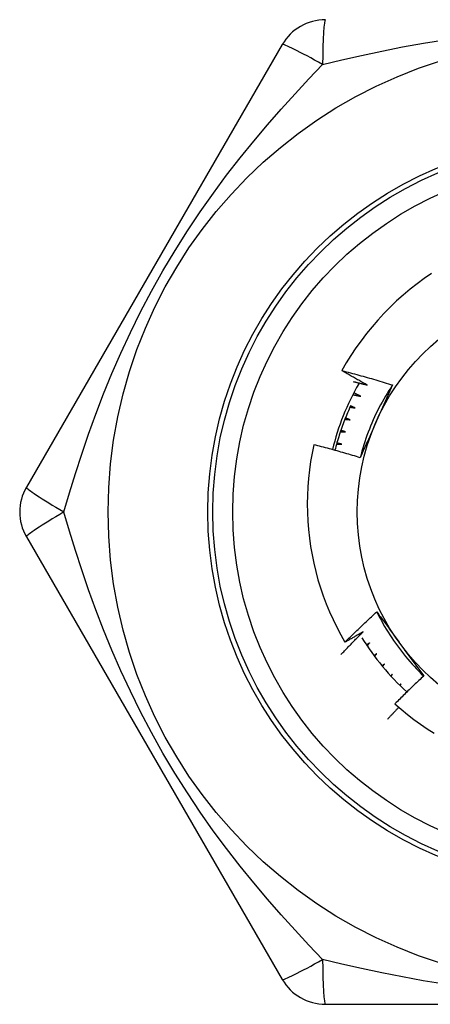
# Model space of a CAD drawing. Header units: inches. Extents: x 4 to 120, y 7 to 65.
# Tile 51 of 149: x 26.121 to 26.283, y 26.79 to 27.18. Entities that reach past the tile are written whole.
import ezdxf

# ---------------------------------------------------------------- set-up
doc = ezdxf.new("R2010")
doc.units = ezdxf.units.IN
doc.header["$MEASUREMENT"] = 0
doc.layers.add('Visible Edges(ANSI)', color=7, linetype='Continuous', lineweight=25)
doc.layers.add('Visible Tangent Edges(ANSI)', color=7, linetype='Continuous', lineweight=25)

msp = doc.modelspace()

# ---------------------------------------------------------------- linework, layer by layer
at = {"layer": 'Visible Edges(ANSI)'}
for p, q in [((26.2248456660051, 27.16971380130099), (26.123695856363, 26.99451719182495)), ((26.12369580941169, 26.97483190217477), (26.22484560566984, 26.79963531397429)), ((26.2684271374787, 26.9204847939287), (26.26770113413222, 26.91982185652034)), ((26.2678738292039, 26.91963343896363), (26.2684271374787, 26.9204847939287)), ((26.27185940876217, 26.91669844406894), (26.27127810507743, 26.9161092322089)), ((26.27143131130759, 26.91595865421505), (26.27185940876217, 26.91669844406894)), ((26.2418935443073, 26.78979261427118), (26.44419315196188, 26.78979262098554))]:
    msp.add_line(p, q, dxfattribs=at)
at = {"layer": 'Visible Edges(ANSI)', "flags": 128}
for points in [[(26.28384125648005, 27.07908391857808), (26.28094943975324, 27.07708860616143), (26.27812167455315, 27.07500273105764), (26.27536019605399, 27.07282769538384), (26.27266722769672, 27.07056490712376), (26.27004499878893, 27.06821577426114), (26.2674957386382, 27.06578171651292), (26.26502267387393, 27.06326518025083), (26.26263357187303, 27.06067390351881), (26.26033092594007, 27.05801101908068), (26.25811629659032, 27.05527870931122), (26.2559912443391, 27.05247917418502), (26.25395732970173, 27.04961461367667), (26.25201610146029, 27.04668721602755), (26.25016912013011, 27.04369918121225), (26.24841795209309, 27.04065270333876)], [(26.24841795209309, 27.04065270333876), (26.24925744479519, 27.04043640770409), (26.25009646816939, 27.04021826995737), (26.25093501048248, 27.03999829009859), (26.25177307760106, 27.03977646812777), (26.25261066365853, 27.03955280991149), (26.25344776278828, 27.03932730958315), (26.25428438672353, 27.03909996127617), (26.25512053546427, 27.03887077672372), (26.2559561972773, 27.03863974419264), (26.25679137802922, 27.03840686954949), (26.25762607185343, 27.03817215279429), (26.25846027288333, 27.03793559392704), (26.25929398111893, 27.03769718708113), (26.26012719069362, 27.03745694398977), (26.26095990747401, 27.03721485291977), (26.26179211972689, 27.0369709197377), (26.26262382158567, 27.03672514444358), (26.26345502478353, 27.03647752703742), (26.2642857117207, 27.0362280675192), (26.26511588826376, 27.03597676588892), (26.26594554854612, 27.03572362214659), (26.26677468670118, 27.03546863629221), (26.26760330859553, 27.03521180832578), (26.26843140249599, 27.03495313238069)], [(26.25841121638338, 27.03492686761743), (26.25799147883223, 27.03515920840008), (26.25757202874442, 27.03539209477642), (26.25715286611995, 27.03562552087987), (26.25673399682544, 27.035859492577), (26.25631541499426, 27.03609400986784), (26.25589712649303, 27.03632907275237), (26.25547912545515, 27.03656467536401), (26.25506141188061, 27.03680081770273), (26.25464399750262, 27.03703750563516), (26.25422687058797, 27.03727473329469), (26.25381003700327, 27.03751250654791), (26.25339349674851, 27.03775081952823), (26.2529772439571, 27.03798967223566), (26.25256129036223, 27.03822907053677), (26.2521456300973, 27.03846900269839), (26.25173025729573, 27.0387094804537), (26.2513151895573, 27.03895049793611), (26.2509004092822, 27.03919204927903), (26.25048592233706, 27.03943414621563), (26.25007173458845, 27.03967678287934), (26.24965784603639, 27.03991995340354), (26.24924425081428, 27.04016366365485), (26.24883094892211, 27.04040791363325), (26.24841795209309, 27.04065270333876)], [(26.25291075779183, 27.03630743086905), (26.2531402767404, 27.03625149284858), (26.25336976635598, 27.03619541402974), (26.25359922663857, 27.03613919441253), (26.25382866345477, 27.03608283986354), (26.25405806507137, 27.03602635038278), (26.25428744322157, 27.03596972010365), (26.25451679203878, 27.03591294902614), (26.25474611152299, 27.03585604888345), (26.25497540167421, 27.03579900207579), (26.25520465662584, 27.03574182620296), (26.25543388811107, 27.03568450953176), (26.25566309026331, 27.03562705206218), (26.25589226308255, 27.03556945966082), (26.2561214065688, 27.03551173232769), (26.25635052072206, 27.03545386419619), (26.25657960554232, 27.03539585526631), (26.25680866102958, 27.03533771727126), (26.25703768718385, 27.03527943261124), (26.25726668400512, 27.03522101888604), (26.25749565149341, 27.03516246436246), (26.2577245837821, 27.03510376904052), (26.25795349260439, 27.0350449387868), (26.25818237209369, 27.0349859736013), (26.25841121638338, 27.03492686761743)], [(26.26843140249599, 27.03495313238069), (26.26770240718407, 27.03385374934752), (26.26698983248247, 27.03274364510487), (26.26629376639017, 27.031623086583), (26.26561432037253, 27.03049234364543), (26.26495159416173, 27.02935168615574), (26.26430569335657, 27.02820138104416), (26.26367671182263, 27.02704170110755), (26.26306475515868, 27.02587291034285), (26.2624699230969, 27.02469528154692), (26.26189231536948, 27.02350908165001), (26.2613320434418, 27.02231457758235), (26.26078920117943, 27.02111204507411), (26.26026388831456, 27.01990174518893), (26.25975621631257, 27.01868395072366), (26.25926627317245, 27.01745893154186), (26.25879417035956, 27.01622695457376), (26.25834000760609, 27.01498828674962), (26.25790389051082, 27.01374320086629), (26.25748590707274, 27.01249196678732), (26.25708617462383, 27.01123484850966), (26.25670478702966, 27.00997211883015), (26.25634184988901, 27.00870404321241), (26.25599745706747, 27.00743089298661), (26.25567172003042, 27.00615293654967)], [(26.26843140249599, 27.03495313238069), (26.26817201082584, 27.0343620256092), (26.26791230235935, 27.03377090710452), (26.26765227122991, 27.03317974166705), (26.26739191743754, 27.03258850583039), (26.26713125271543, 27.03199716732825), (26.26687026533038, 27.03140569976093), (26.26660896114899, 27.03081407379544), (26.26634734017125, 27.03022226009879), (26.26608540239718, 27.02963022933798), (26.26582315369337, 27.02903795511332), (26.26556058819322, 27.02844540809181), (26.26529771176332, 27.02785255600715), (26.26503451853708, 27.02725937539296), (26.2647710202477, 27.02666583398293), (26.26450721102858, 27.02607190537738), (26.26424309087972, 27.0254775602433), (26.26397866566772, 27.02488276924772), (26.26371392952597, 27.02428750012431), (26.26344888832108, 27.02369173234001), (26.26318353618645, 27.0230954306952), (26.26291788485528, 27.0224985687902), (26.26265192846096, 27.02190111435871), (26.26238566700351, 27.02130304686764), (26.26211910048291, 27.02070432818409)], [(26.25274179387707, 27.03110028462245), (26.25287417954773, 27.03107439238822), (26.2530065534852, 27.03104845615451), (26.25313892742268, 27.031022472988), (26.25327128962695, 27.030996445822), (26.25340364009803, 27.03097037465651), (26.2535359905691, 27.03094425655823), (26.25366832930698, 27.03091809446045), (26.25380066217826, 27.03089188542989), (26.25393298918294, 27.03086563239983), (26.25406531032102, 27.03083933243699), (26.25419761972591, 27.03081298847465), (26.25432992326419, 27.03078660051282), (26.25446222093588, 27.0307601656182), (26.25459451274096, 27.03073368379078), (26.25472679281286, 27.03070716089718), (26.25485906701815, 27.03068058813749), (26.25499133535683, 27.0306539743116), (26.25512359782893, 27.03062731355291), (26.25525584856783, 27.03060060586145), (26.25538809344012, 27.03057385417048), (26.25552033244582, 27.03054705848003), (26.25565256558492, 27.03052021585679), (26.25578478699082, 27.03049332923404), (26.25591700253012, 27.03046639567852)], [(26.25591700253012, 27.03046639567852), (26.25580043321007, 27.03052316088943), (26.25568388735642, 27.03057996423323), (26.25556735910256, 27.03063680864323), (26.2554508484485, 27.03069369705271), (26.25533435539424, 27.0307506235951), (26.25521787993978, 27.03080759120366), (26.25510142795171, 27.03086459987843), (26.25498499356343, 27.03092164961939), (26.25486857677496, 27.03097874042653), (26.25475217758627, 27.03103586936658), (26.25463580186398, 27.03109304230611), (26.2545194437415, 27.03115025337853), (26.25440310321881, 27.03120750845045), (26.25428678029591, 27.03126480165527), (26.25417048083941, 27.03132213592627), (26.25405419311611, 27.03137951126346), (26.25393793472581, 27.03143692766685), (26.25382168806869, 27.03149438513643), (26.25370546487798, 27.0315518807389), (26.25358925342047, 27.03160942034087), (26.25347307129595, 27.03166699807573), (26.25335690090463, 27.03172461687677), (26.2532407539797, 27.03178227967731), (26.25312462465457, 27.03183998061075)], [(26.25194808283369, 27.02687091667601), (26.25162011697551, 27.02615556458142), (26.25129778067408, 27.02543766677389), (26.2509810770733, 27.02471727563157), (26.25067001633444, 27.02399438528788), (26.25036463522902, 27.0232690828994), (26.25006497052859, 27.02254145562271), (26.24977099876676, 27.02181146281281), (26.24948275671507, 27.02107919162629), (26.24920026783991, 27.02034468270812), (26.24892354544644, 27.01960798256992), (26.24865260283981, 27.01886913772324), (26.24838746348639, 27.0181281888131), (26.24812816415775, 27.01738522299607), (26.24787466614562, 27.01664020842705), (26.24762701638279, 27.01589322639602), (26.24738524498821, 27.01514434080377), (26.2471493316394, 27.0143935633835), (26.24691932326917, 27.01364097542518), (26.24669521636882, 27.01288660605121), (26.24647704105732, 27.01213051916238), (26.24626478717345, 27.01137272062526), (26.24605849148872, 27.01061329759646), (26.24585813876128, 27.00985225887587), (26.24566376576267, 27.00908969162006)], [(26.25365766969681, 27.02588247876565), (26.25358220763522, 27.02591448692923), (26.25350675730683, 27.02594651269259), (26.25343131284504, 27.02597855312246), (26.25335586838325, 27.02601061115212), (26.25328043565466, 27.02604268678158), (26.25320501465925, 27.02607477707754), (26.25312959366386, 27.02610688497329), (26.25305417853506, 27.02613901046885), (26.25297877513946, 27.02617115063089), (26.25290337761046, 27.02620330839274), (26.25282798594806, 27.02623548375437), (26.25275260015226, 27.02626767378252), (26.25267722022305, 27.02629988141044), (26.25260184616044, 27.02633210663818), (26.25252648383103, 27.02636434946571), (26.25245112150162, 27.02639660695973), (26.25237577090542, 27.02642888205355), (26.25230042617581, 27.02646117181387), (26.25222508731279, 27.02649347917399), (26.25214975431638, 27.0265258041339), (26.25207443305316, 27.02655814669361), (26.25199911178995, 27.02659050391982), (26.25192380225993, 27.02662287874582), (26.25184849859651, 27.02665527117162)], [(26.25163194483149, 27.02618163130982), (26.25171637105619, 27.02616937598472), (26.25180079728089, 27.02615710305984), (26.25188522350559, 27.02614481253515), (26.2519696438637, 27.02613250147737), (26.2520540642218, 27.02612017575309), (26.2521384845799, 27.02610782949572), (26.2522228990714, 27.02609546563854), (26.25230731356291, 27.02608308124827), (26.25239172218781, 27.02607068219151), (26.25247613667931, 27.02605826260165), (26.25256054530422, 27.02604582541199), (26.25264494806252, 27.02603336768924), (26.25272935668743, 27.02602089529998), (26.25281375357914, 27.02600840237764), (26.25289815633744, 27.02599589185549), (26.25298255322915, 27.02598336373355), (26.25306695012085, 27.02597081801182), (26.25315134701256, 27.02595825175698), (26.25323573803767, 27.02594567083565), (26.25332012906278, 27.02593306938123), (26.25340451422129, 27.0259204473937), (26.2534889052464, 27.02590781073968), (26.2535732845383, 27.02589515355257), (26.25365766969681, 27.02588247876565)], [(26.24960078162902, 27.02138108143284), (26.24968572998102, 27.02137322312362), (26.24977067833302, 27.02136535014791), (26.24985562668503, 27.02135745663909), (26.24994057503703, 27.02134954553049), (26.25002552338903, 27.02134161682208), (26.25011046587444, 27.02133366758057), (26.25019540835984, 27.02132570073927), (26.25028035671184, 27.02131771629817), (26.25036529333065, 27.02130971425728), (26.25045023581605, 27.02130169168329), (26.25053517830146, 27.02129365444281), (26.25062011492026, 27.02128559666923), (26.25070505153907, 27.02127751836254), (26.25078998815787, 27.02126942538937), (26.25087492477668, 27.0212613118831), (26.25095986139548, 27.02125318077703), (26.25104479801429, 27.02124503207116), (26.25112972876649, 27.0212368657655), (26.2512146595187, 27.02122867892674), (26.2512995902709, 27.02122047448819), (26.25138452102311, 27.02121225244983), (26.25146944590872, 27.02120400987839), (26.25155437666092, 27.02119575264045), (26.25163930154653, 27.0211874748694)], [(26.25163930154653, 27.0211874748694), (26.25156228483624, 27.02121552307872), (26.25148526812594, 27.02124358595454), (26.25140826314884, 27.02127166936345), (26.25133125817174, 27.02129976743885), (26.25125426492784, 27.02132788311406), (26.25117727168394, 27.02135601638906), (26.25110029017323, 27.02138416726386), (26.25102331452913, 27.02141233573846), (26.25094633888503, 27.02144051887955), (26.25086937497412, 27.02146871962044), (26.25079241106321, 27.02149693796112), (26.2507154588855, 27.02152517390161), (26.25063850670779, 27.02155342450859), (26.25056156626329, 27.02158169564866), (26.25048463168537, 27.02160998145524), (26.25040769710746, 27.02163828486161), (26.25033077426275, 27.02166660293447), (26.25025385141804, 27.02169494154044), (26.25017694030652, 27.0217232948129), (26.250100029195, 27.02175166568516), (26.25002312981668, 27.02178005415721), (26.24994623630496, 27.02180845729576), (26.24986934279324, 27.02183688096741), (26.24979246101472, 27.02186531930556)], [(26.26211910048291, 27.02070432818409), (26.26184721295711, 27.02009364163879), (26.26157558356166, 27.01948350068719), (26.26130422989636, 27.01887389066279), (26.26103314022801, 27.0182647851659), (26.26076232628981, 27.01765616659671), (26.26049179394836, 27.01704801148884), (26.26022154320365, 27.01644029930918), (26.25995157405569, 27.01583300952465), (26.25968189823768, 27.01522611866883), (26.25941251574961, 27.01461960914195), (26.25914343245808, 27.0140134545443), (26.25887464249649, 27.01340764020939), (26.25860616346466, 27.01280214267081), (26.25833798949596, 27.01219693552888), (26.258070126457, 27.0115920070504), (26.25780257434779, 27.01098732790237), (26.25753534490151, 27.010382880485), (26.25726843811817, 27.00977864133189), (26.25700185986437, 27.00917459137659), (26.25673561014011, 27.00857071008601), (26.25646968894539, 27.00796697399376), (26.25620410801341, 27.00736336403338), (26.25593886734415, 27.00675985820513), (26.25567397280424, 27.00615643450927)], [(26.24782151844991, 27.01648157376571), (26.24790676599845, 27.01647813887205), (26.2479920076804, 27.01647468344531), (26.24807724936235, 27.01647121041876), (26.2481624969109, 27.01646771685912), (26.24824773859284, 27.01646420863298), (26.24833298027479, 27.01646067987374), (26.24841822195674, 27.01645713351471), (26.24850346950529, 27.01645356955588), (26.24858871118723, 27.01644998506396), (26.24867395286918, 27.01644638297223), (26.24875919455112, 27.01644276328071), (26.24884444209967, 27.0164391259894), (26.24892968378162, 27.01643546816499), (26.24901492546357, 27.01643179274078), (26.24910016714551, 27.01642809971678), (26.24918540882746, 27.01642438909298), (26.24927065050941, 27.01642065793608), (26.24935589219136, 27.01641691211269), (26.24944113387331, 27.01641314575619), (26.24952637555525, 27.01640935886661), (26.2496116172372, 27.01640555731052), (26.24969685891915, 27.01640173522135), (26.2497821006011, 27.01639789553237), (26.24986734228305, 27.01639403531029)], [(26.24986734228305, 27.01639403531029), (26.2497889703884, 27.01641804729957), (26.24971060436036, 27.01644207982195), (26.24963224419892, 27.01646612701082), (26.24955388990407, 27.01649019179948), (26.24947553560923, 27.01651427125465), (26.24939719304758, 27.01653837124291), (26.24931885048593, 27.01656248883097), (26.24924051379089, 27.01658662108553), (26.24916218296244, 27.01661077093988), (26.24908385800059, 27.01663494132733), (26.24900553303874, 27.01665912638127), (26.24892721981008, 27.01668332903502), (26.24884890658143, 27.01670754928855), (26.24877059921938, 27.01673178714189), (26.24869229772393, 27.01675603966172), (26.24861400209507, 27.01678031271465), (26.24853571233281, 27.01680460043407), (26.24845742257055, 27.0168289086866), (26.2483791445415, 27.01685323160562), (26.24830086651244, 27.01687757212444), (26.24822259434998, 27.01690193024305), (26.24814432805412, 27.01692630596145), (26.24806606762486, 27.01695069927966), (26.24798780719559, 27.01697511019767)], [(26.2373031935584, 27.01130762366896), (26.23662488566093, 27.00800458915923), (26.23604913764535, 27.00468210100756), (26.23557653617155, 27.00134253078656), (26.23520759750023, 26.99798824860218), (26.23494290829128, 26.99462162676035), (26.23478300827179, 26.99124503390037), (26.23472843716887, 26.98786084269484), (26.23477965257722, 26.98447583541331), (26.2349364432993, 26.98109849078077), (26.23519842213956, 26.97773130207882), (26.23556517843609, 26.97437672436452), (26.23603632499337, 26.97103721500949), (26.23661146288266, 26.96771522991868), (26.23729018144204, 26.9644132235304), (26.238072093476, 26.96113365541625), (26.23895678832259, 26.95787897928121), (26.2399438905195, 26.95465165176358), (26.24103297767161, 26.95145412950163), (26.24222366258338, 26.948288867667), (26.24351505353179, 26.94515949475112), (26.24490326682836, 26.94207567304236), (26.24638648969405, 26.93904085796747), (26.24796337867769, 26.93605721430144), (26.24963261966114, 26.93312691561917)], [(26.25567397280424, 27.00615643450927), (26.25491362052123, 27.00639003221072), (26.2541528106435, 27.00662198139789), (26.25339153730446, 27.00685228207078), (26.25262981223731, 27.00708093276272), (26.25186763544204, 27.00730793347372), (26.25110500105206, 27.00753328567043), (26.25034192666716, 27.0077569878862), (26.24957840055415, 27.00797904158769), (26.24881442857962, 27.00819944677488), (26.24805002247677, 27.00841820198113), (26.2472851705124, 27.00863530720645), (26.24651988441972, 27.00885076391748), (26.24575417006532, 27.00906457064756), (26.244988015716, 27.00927672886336), (26.24422143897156, 27.00948723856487), (26.2434544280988, 27.00969609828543), (26.24268699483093, 27.00990330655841), (26.24191915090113, 27.0101088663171), (26.241150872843, 27.0103127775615), (26.24038218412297, 27.01051504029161), (26.2396130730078, 27.01071565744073), (26.23884353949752, 27.01091462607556), (26.23807357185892, 27.0111119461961), (26.2373031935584, 27.01130762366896)], [(26.24629896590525, 27.01149632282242), (26.24638427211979, 27.01149731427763), (26.24646957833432, 27.01149828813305), (26.24655488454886, 27.01149924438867), (26.24664019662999, 27.01150018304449), (26.24672550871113, 27.01150110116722), (26.24681082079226, 27.01150200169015), (26.2468961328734, 27.01150288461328), (26.24698144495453, 27.01150374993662), (26.24706675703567, 27.01150459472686), (26.2471520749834, 27.01150542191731), (26.24723738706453, 27.01150623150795), (26.24732270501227, 27.01150702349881), (26.24740802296, 27.01150779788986), (26.24749334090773, 27.01150855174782), (26.24757865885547, 27.01150928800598), (26.24766398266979, 27.01151000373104), (26.24774930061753, 27.01151070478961), (26.24783462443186, 27.01151138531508), (26.24791994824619, 27.01151204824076), (26.24800527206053, 27.01151269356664), (26.24809059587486, 27.01151331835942), (26.24817591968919, 27.01151392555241), (26.24826124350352, 27.01151451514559), (26.24834657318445, 27.01151508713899)], [(26.24834657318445, 27.01151508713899), (26.24826706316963, 27.01153500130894), (26.2481875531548, 27.01155493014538), (26.24810804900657, 27.01157487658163), (26.24802855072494, 27.01159484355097), (26.24794905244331, 27.0116148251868), (26.24786956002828, 27.01163482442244), (26.24779007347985, 27.01165484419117), (26.24771059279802, 27.01167487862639), (26.24763111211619, 27.01169493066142), (26.24755163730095, 27.01171500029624), (26.24747216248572, 27.01173508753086), (26.24739269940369, 27.01175519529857), (26.24731323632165, 27.01177531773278), (26.24723377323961, 27.01179545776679), (26.24715432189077, 27.01181561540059), (26.24707487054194, 27.01183579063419), (26.2469954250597, 27.01185598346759), (26.24691597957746, 27.01187619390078), (26.24683653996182, 27.01189642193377), (26.24675710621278, 27.01191666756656), (26.24667767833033, 27.01193692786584), (26.24659825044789, 27.01195720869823), (26.24651882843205, 27.01197750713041), (26.2464394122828, 27.01199782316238)], [(26.24963261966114, 26.93312691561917), (26.25014516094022, 26.93364072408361), (26.25065865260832, 26.93415359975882), (26.25117309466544, 26.93466554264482), (26.25168849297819, 26.93517654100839), (26.25220483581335, 26.93568660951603), (26.25272212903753, 26.93619573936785), (26.25324037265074, 26.93670392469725), (26.25375956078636, 26.93721117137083), (26.25427969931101, 26.93771747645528), (26.25480078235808, 26.93822283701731), (26.25532281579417, 26.93872725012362), (26.25584578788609, 26.93923071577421), (26.25636970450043, 26.93973323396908), (26.25689456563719, 26.94023480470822), (26.25742037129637, 26.94073541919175), (26.25794711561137, 26.94123508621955), (26.2584747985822, 26.94173379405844), (26.25900342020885, 26.942231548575), (26.25953298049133, 26.94272834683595), (26.26006347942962, 26.94322418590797), (26.26059491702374, 26.94371906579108), (26.26112728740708, 26.94421298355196), (26.26166059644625, 26.94470593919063), (26.26219483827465, 26.94519793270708)], [(26.26219483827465, 26.94519793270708), (26.26257705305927, 26.94467774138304), (26.26295912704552, 26.94415726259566), (26.26334107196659, 26.94363648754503), (26.26372292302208, 26.94311539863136), (26.26410470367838, 26.94259398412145), (26.2644864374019, 26.9420722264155), (26.26486814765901, 26.94155011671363), (26.26524986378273, 26.94102764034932), (26.26563160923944, 26.94050478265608), (26.26601340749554, 26.93998152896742), (26.26639528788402, 26.93945786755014), (26.26677726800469, 26.93893378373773), (26.26715938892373, 26.93840926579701), (26.26754165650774, 26.93788429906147), (26.26792411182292, 26.93735886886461), (26.26830676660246, 26.93683296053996), (26.26868966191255, 26.93630656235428), (26.2690728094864, 26.93577966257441), (26.269456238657, 26.93525224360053), (26.26983997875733, 26.93472429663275), (26.2702240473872, 26.93419580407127), (26.2706084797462, 26.93366674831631), (26.27099329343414, 26.93313712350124), (26.2713785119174, 26.93260691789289)], [(26.26219483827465, 26.94519793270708), (26.26278243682, 26.94401691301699), (26.26338752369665, 26.94284474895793), (26.26400992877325, 26.94168166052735), (26.26464945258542, 26.94052787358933), (26.26530593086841, 26.93938360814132), (26.26597917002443, 26.93824908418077), (26.26666899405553, 26.93712453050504), (26.26737521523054, 26.9360101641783), (26.2680976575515, 26.93490620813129), (26.26883613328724, 26.93381289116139), (26.26959046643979, 26.93273042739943), (26.27036046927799, 26.93165904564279), (26.27114596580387, 26.93059896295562), (26.27194676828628, 26.92955040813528), (26.27276269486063, 26.92851359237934), (26.27359356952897, 26.92748875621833), (26.27443920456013, 26.92647610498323), (26.27529941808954, 26.92547586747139), (26.27617403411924, 26.92448827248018), (26.27706285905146, 26.92351353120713), (26.27796572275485, 26.92255187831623), (26.27888243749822, 26.92160352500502), (26.27981282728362, 26.92066870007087), (26.28075669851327, 26.91974762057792)], [(26.2480547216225, 26.92823030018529), (26.24841296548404, 26.9286114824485), (26.24877172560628, 26.9289922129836), (26.24913099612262, 26.92937248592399), (26.24949077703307, 26.92975230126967), (26.24985108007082, 26.93013165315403), (26.25021188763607, 26.93051055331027), (26.25057321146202, 26.93088899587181), (26.25093504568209, 26.93126697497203), (26.25129739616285, 26.93164449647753), (26.25166025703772, 26.93202156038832), (26.25202362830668, 26.9323981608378), (26.25238750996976, 26.93277429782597), (26.25275190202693, 26.93314997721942), (26.25311680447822, 26.93352518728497), (26.2534822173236, 26.93389993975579), (26.25384814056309, 26.93427422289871), (26.25421457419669, 26.93464804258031), (26.25458151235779, 26.9350213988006), (26.25494896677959, 26.93539428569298), (26.25531692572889, 26.93576671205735), (26.25568539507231, 26.9361386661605), (26.25605436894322, 26.93651015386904), (26.25642385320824, 26.93688117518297), (26.25679384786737, 26.93725172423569)], [(26.25679384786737, 26.93725172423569), (26.2564973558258, 26.93707674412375), (26.25620070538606, 26.93690203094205), (26.25590388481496, 26.93672759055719), (26.25560689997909, 26.9365534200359), (26.25530975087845, 26.93637952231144), (26.25501243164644, 26.93620589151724), (26.25471494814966, 26.93603253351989), (26.25441730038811, 26.93585944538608), (26.25411948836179, 26.93568662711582), (26.2538215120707, 26.93551408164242), (26.25352337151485, 26.93534180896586), (26.25322506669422, 26.93516980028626), (26.25292659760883, 26.93499806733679), (26.25262796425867, 26.93482661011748), (26.25232916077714, 26.93465541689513), (26.25203019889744, 26.93448449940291), (26.25173107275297, 26.93431384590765), (26.25143178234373, 26.93414347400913), (26.25113233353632, 26.93397336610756), (26.25083271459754, 26.93380353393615), (26.2505329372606, 26.93363397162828), (26.25023299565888, 26.93346467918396), (26.2499328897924, 26.93329566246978), (26.24963261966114, 26.93312691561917)], [(26.25937152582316, 26.9328389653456), (26.25932178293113, 26.9328059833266), (26.2592720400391, 26.93277301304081), (26.25922228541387, 26.93274004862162), (26.25917252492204, 26.93270709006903), (26.25912276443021, 26.93267414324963), (26.25907299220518, 26.93264120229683), (26.25902321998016, 26.93260826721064), (26.25897344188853, 26.93257534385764), (26.2589236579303, 26.93254242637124), (26.25887386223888, 26.93250952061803), (26.25882406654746, 26.93247661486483), (26.25877426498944, 26.93244372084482), (26.25872446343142, 26.93241083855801), (26.2586746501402, 26.93237796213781), (26.25862483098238, 26.9323450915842), (26.25857500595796, 26.93231222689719), (26.25852518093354, 26.93227937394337), (26.25847534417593, 26.93224652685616), (26.25842550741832, 26.93221368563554), (26.2583756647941, 26.93218085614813), (26.25832581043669, 26.93214803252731), (26.25827595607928, 26.93211522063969), (26.25822609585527, 26.93208240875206), (26.25817622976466, 26.93204961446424)], [(26.25838285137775, 26.93173755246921), (26.25842395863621, 26.93178351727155), (26.25846507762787, 26.9318294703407), (26.25850620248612, 26.93187542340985), (26.25854733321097, 26.93192136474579), (26.25858847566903, 26.93196730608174), (26.25862962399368, 26.93201323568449), (26.25867077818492, 26.93205916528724), (26.25871193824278, 26.9321050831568), (26.25875310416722, 26.93215099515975), (26.25879428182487, 26.9321969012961), (26.25883546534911, 26.93224280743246), (26.25887666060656, 26.93228870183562), (26.258917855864, 26.93233459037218), (26.25895906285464, 26.93238047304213), (26.25900027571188, 26.93242634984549), (26.25904149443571, 26.93247222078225), (26.25908272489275, 26.93251808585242), (26.25912396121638, 26.93256394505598), (26.25916520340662, 26.93260979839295), (26.25920645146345, 26.93265563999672), (26.25924771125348, 26.93270148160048), (26.25928897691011, 26.93274731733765), (26.25933024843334, 26.93279314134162), (26.25937152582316, 26.9328389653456)], [(26.2713785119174, 26.93260691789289), (26.2717714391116, 26.93206611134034), (26.27216402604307, 26.93152580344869), (26.272556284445, 26.93098599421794), (26.27294823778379, 26.9304466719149), (26.27333991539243, 26.92990783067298), (26.27373132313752, 26.92936946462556), (26.27412249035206, 26.92883156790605), (26.27451344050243, 26.92829412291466), (26.27490417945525, 26.92775712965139), (26.2752947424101, 26.92722058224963), (26.27568514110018, 26.92668446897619), (26.27607540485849, 26.92614878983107), (26.27646553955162, 26.92561352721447), (26.27685557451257, 26.92507868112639), (26.27724552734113, 26.92454423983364), (26.27763542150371, 26.92401019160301), (26.27802527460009, 26.9234765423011), (26.27841510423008, 26.92294327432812), (26.27880493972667, 26.92241038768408), (26.27919478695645, 26.92187786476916), (26.27958468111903, 26.92134570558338), (26.2799746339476, 26.92081389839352), (26.28036466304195, 26.92028244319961), (26.28075479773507, 26.91975132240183)], [(26.26217476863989, 26.92856594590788), (26.26213171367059, 26.92853406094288), (26.2620886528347, 26.92850218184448), (26.26204558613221, 26.92847030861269), (26.26200251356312, 26.92843844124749), (26.26195943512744, 26.92840657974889), (26.26191635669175, 26.92837472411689), (26.26187326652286, 26.92834287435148), (26.26183017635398, 26.92831103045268), (26.26178708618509, 26.92827919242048), (26.26174398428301, 26.92824736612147), (26.26170088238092, 26.92821553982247), (26.26165776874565, 26.92818371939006), (26.26161465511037, 26.92815191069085), (26.26157153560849, 26.92812010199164), (26.2615284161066, 26.92808830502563), (26.26148528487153, 26.92805650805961), (26.26144215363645, 26.9280247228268), (26.26139901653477, 26.92799293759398), (26.2613558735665, 26.92796116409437), (26.26131273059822, 26.92792939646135), (26.26126957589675, 26.92789762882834), (26.26122642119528, 26.92786587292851), (26.2611832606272, 26.92783412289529), (26.26114009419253, 26.92780237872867)], [(26.26133968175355, 26.92753278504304), (26.26137440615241, 26.92757588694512), (26.26140913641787, 26.92761898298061), (26.26144387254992, 26.92766207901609), (26.26147861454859, 26.92770516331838), (26.26151336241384, 26.92774824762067), (26.26154811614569, 26.92779132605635), (26.26158288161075, 26.92783439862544), (26.26161764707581, 26.92787746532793), (26.26165241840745, 26.92792053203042), (26.26168720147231, 26.92796359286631), (26.26172199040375, 26.9280066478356), (26.2617567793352, 26.9280496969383), (26.26179157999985, 26.92809274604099), (26.26182638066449, 26.92813578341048), (26.26186119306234, 26.92817882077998), (26.26189601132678, 26.92822185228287), (26.26193083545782, 26.92826488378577), (26.26196566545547, 26.92830790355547), (26.2620005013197, 26.92835092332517), (26.26203534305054, 26.92839393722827), (26.26207019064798, 26.92843694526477), (26.26210504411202, 26.92847994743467), (26.26213990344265, 26.92852294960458), (26.26217476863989, 26.92856594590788)], [(26.26519602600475, 26.92444418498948), (26.26515950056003, 26.92441407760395), (26.26512296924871, 26.92438397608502), (26.26508643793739, 26.92435388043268), (26.26504990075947, 26.92432379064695), (26.26501335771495, 26.92429370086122), (26.26497681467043, 26.92426361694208), (26.26494026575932, 26.92423353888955), (26.2649037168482, 26.92420346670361), (26.26486715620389, 26.92417340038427), (26.26483059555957, 26.92414333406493), (26.26479403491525, 26.92411327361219), (26.26475746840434, 26.92408321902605), (26.26472089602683, 26.92405317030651), (26.26468431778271, 26.92402312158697), (26.2646477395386, 26.92399307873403), (26.26461115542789, 26.92396304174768), (26.26457456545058, 26.92393301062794), (26.26453797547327, 26.9239029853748), (26.26450137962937, 26.92387296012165), (26.26446478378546, 26.9238429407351), (26.26442818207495, 26.92381292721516), (26.26439157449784, 26.92378291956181), (26.26435496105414, 26.92375291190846), (26.26431834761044, 26.92372291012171)], [(26.26450657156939, 26.92349468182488), (26.26453524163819, 26.92353428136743), (26.26456391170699, 26.92357388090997), (26.26459259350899, 26.92361347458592), (26.26462128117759, 26.92365306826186), (26.26464996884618, 26.9236926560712), (26.26467866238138, 26.92373223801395), (26.26470736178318, 26.9237718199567), (26.26473606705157, 26.92381139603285), (26.26476477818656, 26.92385097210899), (26.26479348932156, 26.92389054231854), (26.26482221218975, 26.92393011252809), (26.26485093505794, 26.92396967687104), (26.26487966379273, 26.92400923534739), (26.26490839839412, 26.92404879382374), (26.26493713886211, 26.92408834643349), (26.26496588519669, 26.92412789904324), (26.26499463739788, 26.92416744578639), (26.26502338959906, 26.92420698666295), (26.26505214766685, 26.9242465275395), (26.26508091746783, 26.92428606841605), (26.26510968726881, 26.92432560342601), (26.26513845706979, 26.92436513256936), (26.26516723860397, 26.92440466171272), (26.26519602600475, 26.92444418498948)], [(26.28075479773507, 26.91975132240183), (26.28027242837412, 26.91930290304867), (26.279790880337, 26.91885364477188), (26.27931015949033, 26.91840354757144), (26.2788302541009, 26.91795261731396), (26.27835117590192, 26.91750084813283), (26.27787291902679, 26.91704824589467), (26.2773954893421, 26.91659481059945), (26.27691888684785, 26.9161405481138), (26.27644310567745, 26.9156854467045), (26.27596815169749, 26.91522951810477), (26.27549403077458, 26.91477276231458), (26.27502073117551, 26.91431517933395), (26.27454826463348, 26.91385676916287), (26.2740766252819, 26.91339753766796), (26.27360581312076, 26.91293747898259), (26.27313583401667, 26.91247659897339), (26.27266668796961, 26.91201489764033), (26.27219837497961, 26.91155238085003), (26.27173089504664, 26.91108903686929), (26.27126424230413, 26.9106248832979), (26.27079842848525, 26.91015990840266), (26.27033345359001, 26.90969411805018), (26.26986931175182, 26.90922751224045), (26.26940600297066, 26.90876009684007)], [(26.27093019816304, 26.907393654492), (26.27074154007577, 26.90719534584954), (26.27055302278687, 26.90699689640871), (26.27036464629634, 26.90679830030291), (26.27017641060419, 26.90659956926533), (26.26998831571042, 26.90640069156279), (26.26980036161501, 26.90620167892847), (26.26961255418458, 26.90600251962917), (26.26942488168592, 26.9058032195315), (26.26923735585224, 26.90560377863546), (26.26904997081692, 26.90540419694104), (26.26886272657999, 26.90520447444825), (26.26867562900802, 26.90500461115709), (26.26848866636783, 26.90480460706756), (26.26830185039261, 26.90460446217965), (26.26811517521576, 26.90440417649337), (26.26792864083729, 26.90420375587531), (26.26774224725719, 26.90400318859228), (26.26755600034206, 26.90380248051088), (26.26736989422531, 26.9036016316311), (26.26718392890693, 26.90340064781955), (26.26699811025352, 26.90319951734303), (26.2668124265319, 26.90299825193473), (26.26662688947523, 26.90279684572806), (26.26644149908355, 26.90259529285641)], [(26.26940600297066, 26.90876009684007), (26.27182859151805, 26.90661274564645), (26.27431358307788, 26.90454247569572), (26.27685912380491, 26.90255064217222), (26.27946337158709, 26.90063860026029), (26.28212447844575, 26.89880769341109), (26.28484058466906, 26.89705928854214)]]:
    msp.add_lwpolyline(points, dxfattribs=at)
at = {"layer": 'Visible Edges(ANSI)'}
for centre, radius in [((26.34304340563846, 26.98467450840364), 0.1870078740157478), ((26.34304340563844, 26.98467450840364), 0.137795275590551), ((26.3430434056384, 26.98467450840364), 0.0885826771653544)]:
    msp.add_circle(centre, radius, dxfattribs=at)
for centre, radius, start, end in [((26.24189345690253, 27.15987135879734), 0.0196850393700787, 90, 149.9999999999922), ((26.34034534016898, 26.98623223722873), 0.0984251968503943, 149.9912637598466, 166.4081933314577), ((26.14074350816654, 26.98467450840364), 0.0196850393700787, 150.0000000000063, 209.9999999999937), ((26.34034534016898, 26.98623223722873), 0.0984251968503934, 211.4170512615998, 227.7040537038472), ((26.24189345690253, 26.80947765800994), 0.0196850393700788, 210.0000000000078, 270)]:
    msp.add_arc(centre, radius, start, end, dxfattribs=at)
at = {"layer": 'Visible Tangent Edges(ANSI)', "flags": 128}
for points in [[(26.24079706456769, 27.1617742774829), (26.24841219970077, 27.1636332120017), (26.25621151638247, 27.16542835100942), (26.26419032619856, 27.16713991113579), (26.27234218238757, 27.16874771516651), (26.2806514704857, 27.17022983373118), (26.2891169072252, 27.17156804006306)], [(26.13854734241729, 26.98467648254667), (26.14074507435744, 26.99220089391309), (26.14309009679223, 26.99985278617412), (26.14559689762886, 27.00761745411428), (26.1482795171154, 27.01547868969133), (26.1511498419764, 27.02341383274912), (26.15422306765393, 27.03141313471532), (26.15751506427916, 27.03946932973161), (26.16104173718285, 27.04757521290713), (26.16481903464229, 27.05572341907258), (26.16885765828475, 27.06389641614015), (26.17315147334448, 27.07205715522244), (26.17769159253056, 27.08016651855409), (26.18245202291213, 27.08816488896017), (26.18737905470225, 27.09597174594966), (26.19243420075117, 27.10354509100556), (26.19759822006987, 27.11088297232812), (26.20285248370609, 27.11798557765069), (26.20817867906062, 27.12485713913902), (26.21356236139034, 27.13150800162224), (26.21898917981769, 27.13794867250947), (26.22444522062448, 27.14419011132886), (26.22991379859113, 27.15024054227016), (26.23537127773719, 27.15610098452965), (26.2407936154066, 27.16177198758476)], [(26.24079365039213, 26.80757668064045), (26.23537620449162, 26.81324212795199), (26.22992194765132, 26.81909896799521), (26.22445029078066, 26.82515303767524), (26.21898192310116, 26.83140883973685), (26.21354377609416, 26.83786385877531), (26.20815210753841, 26.84452602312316), (26.20282106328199, 26.85140553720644), (26.19756477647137, 26.85851261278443), (26.19239726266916, 26.86585769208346), (26.18733614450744, 26.87344615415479), (26.1824128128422, 26.88125020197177), (26.17766123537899, 26.88923505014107), (26.17312272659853, 26.89734275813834), (26.16882760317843, 26.90550889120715), (26.16478874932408, 26.91368983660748), (26.16100936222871, 26.92184567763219), (26.15748641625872, 26.92994667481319), (26.15420057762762, 26.93799160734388), (26.15113527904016, 26.94597367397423), (26.14827416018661, 26.95388549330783), (26.14560010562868, 26.96172234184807), (26.14309567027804, 26.96948030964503), (26.14074876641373, 26.9771378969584), (26.13854771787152, 26.98467222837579)], [(26.28905057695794, 26.79779038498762), (26.28060524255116, 26.79912677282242), (26.27232284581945, 26.80060488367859), (26.26419892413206, 26.80220751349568), (26.25622811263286, 26.80391759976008), (26.24842297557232, 26.80571390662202), (26.2407975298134, 26.80757490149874)]]:
    msp.add_lwpolyline(points, dxfattribs=at)
at = {"layer": 'Visible Tangent Edges(ANSI)'}
for radius in [0.1476377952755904, 0.1456692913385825]:
    msp.add_circle((26.34304340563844, 26.98467450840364), radius, dxfattribs=at)
for centre, major_axis, ratio, start_param, end_param in [((26.24189345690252, 27.15987135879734), (1e-16, 0.0196850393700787), 0.0560536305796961, 1.3845e-12, 1.474011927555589), ((26.24189345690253, 27.15987135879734), (-0.0170477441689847, 0.0098425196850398), 0.0560536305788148, 4.809173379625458, 6.283185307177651), ((26.14074350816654, 26.98467450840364), (-0.017047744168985, 0.0098425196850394), 0.0560536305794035, 3.254731e-10, 1.474011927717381), ((26.14074350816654, 26.98467450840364), (-0.0170477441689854, -0.0098425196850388), 0.0560536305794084, 4.809173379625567, 6.283185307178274), ((26.24189345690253, 26.80947765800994), (-0.017047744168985, -0.0098425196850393), 0.0560536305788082, 3.301103e-10, 1.47401192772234), ((26.24189345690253, 26.80947765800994), (0, -0.0196850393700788), 0.0560536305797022, 4.809173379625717, 6.283185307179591)]:
    msp.add_ellipse(centre, major_axis=major_axis, ratio=ratio, start_param=start_param, end_param=end_param, dxfattribs=at)

doc.saveas('drawing.dxf')
